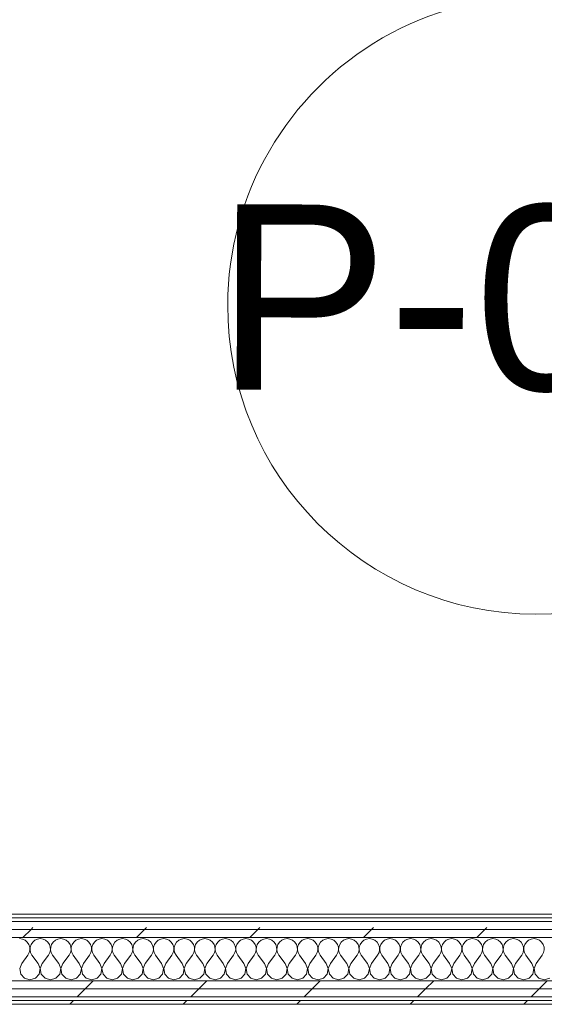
# Model space of a CAD drawing. Header units: millimetres. Extents: x -30280 to 19093, y -18706 to 4378.
# Tile 139 of 206: x -5767 to -4917, y -17084 to -15489. Entities that reach past the tile are written whole.
import ezdxf

# ---------------------------------------------------------------- set-up
doc = ezdxf.new("R2010")
doc.units = ezdxf.units.MM
doc.header["$MEASUREMENT"] = 0
doc.linetypes.add('Wipeout_Contour', pattern=[1000, 0, -1000])
doc.layers.add('02_ACAB_Anotacio Portes', color=7, linetype='Continuous')
doc.layers.add('Nuevo_08_E_Envans secs', color=7, linetype='Continuous')
doc.layers.add('02_ACAB_Anotacio Portes_Pluma_Nº__46', color=5, linetype='Continuous', lineweight=5)
doc.layers.add('Nuevo_08_E_Envans secs_Pluma_Nº__1', color=7, linetype='Continuous', lineweight=5)
for name, color, linetype, lineweight, true_color in [('Nuevo_08_E_Envans secs_Pluma_Nº__102', 7, 'Continuous', 5, 0xcccccc), ('Nuevo_08_E_Envans secs_Pluma_Nº__171', 171, 'Continuous', 13, 0xaaaaff), ('Nuevo_08_E_Envans secs_Pluma_Nº__177', 7, 'Continuous', 15, 0xf7e046)]:
    doc.layers.add(name, color=color, linetype=linetype, lineweight=lineweight, true_color=true_color)
doc.styles.add('Estilo_Generado_1', font='arial.ttf')
pattern_1 = [(45, (0, 0), (-183.8478, 183.8478), [195, -65]), (45, (7e-14, 183.85), (-183.8478, 183.8478), [195, -65])]

# ---------------------------------------------------------------- blocks, each defined once
blk = doc.blocks.new('*X130')
at = {"layer": 'Nuevo_08_E_Envans secs_Pluma_Nº__102', "color": 254, "linetype": 'Continuous', "lineweight": 5, "true_color": 0xcccccc}
for p, q in [((-5762.1, -16978.3), (-5766.7, -16977.6)), ((-5757.9, -16980.1), (-5762.1, -16978.3)), ((-5754.4, -16983.1), (-5757.9, -16980.1)), ((-5751.8, -16986.9), (-5754.4, -16983.1)), ((-5750.3, -16991.2), (-5751.8, -16986.9)), ((-5748.2, -16986.9), (-5749.7, -16991.2)), ((-5745.6, -16983.1), (-5748.2, -16986.9)), ((-5742.1, -16980.1), (-5745.6, -16983.1)), ((-5737.9, -16978.3), (-5742.1, -16980.1)), ((-5733.3, -16977.6), (-5737.9, -16978.3)), ((-5728.8, -16978.3), (-5733.3, -16977.6)), ((-5724.6, -16980.1), (-5728.8, -16978.3)), ((-5721, -16983.1), (-5724.6, -16980.1)), ((-5718.4, -16986.9), (-5721, -16983.1)), ((-5717, -16991.2), (-5718.4, -16986.9)), ((-5714.9, -16986.9), (-5716.4, -16991.2)), ((-5712.3, -16983.1), (-5714.9, -16986.9)), ((-5708.8, -16980.1), (-5712.3, -16983.1)), ((-5704.6, -16978.3), (-5708.8, -16980.1)), ((-5700, -16977.6), (-5704.6, -16978.3)), ((-5695.4, -16978.3), (-5700, -16977.6)), ((-5691.2, -16980.1), (-5695.4, -16978.3)), ((-5687.7, -16983.1), (-5691.2, -16980.1)), ((-5685.1, -16986.9), (-5687.7, -16983.1)), ((-5683.6, -16991.2), (-5685.1, -16986.9)), ((-5681.6, -16986.9), (-5683, -16991.2)), ((-5679, -16983.1), (-5681.6, -16986.9)), ((-5675.4, -16980.1), (-5679, -16983.1)), ((-5671.2, -16978.3), (-5675.4, -16980.1)), ((-5666.7, -16977.6), (-5671.2, -16978.3)), ((-5662.1, -16978.3), (-5666.7, -16977.6)), ((-5657.9, -16980.1), (-5662.1, -16978.3)), ((-5654.4, -16983.1), (-5657.9, -16980.1)), ((-5651.8, -16986.9), (-5654.4, -16983.1)), ((-5650.3, -16991.2), (-5651.8, -16986.9)), ((-5648.2, -16986.9), (-5649.7, -16991.2)), ((-5645.6, -16983.1), (-5648.2, -16986.9)), ((-5642.1, -16980.1), (-5645.6, -16983.1)), ((-5637.9, -16978.3), (-5642.1, -16980.1)), ((-5633.3, -16977.6), (-5637.9, -16978.3)), ((-5628.8, -16978.3), (-5633.3, -16977.6)), ((-5624.6, -16980.1), (-5628.8, -16978.3)), ((-5621, -16983.1), (-5624.6, -16980.1)), ((-5618.4, -16986.9), (-5621, -16983.1)), ((-5617, -16991.2), (-5618.4, -16986.9)), ((-5614.9, -16986.9), (-5616.4, -16991.2)), ((-5612.3, -16983.1), (-5614.9, -16986.9)), ((-5608.8, -16980.1), (-5612.3, -16983.1)), ((-5604.6, -16978.3), (-5608.8, -16980.1)), ((-5600, -16977.6), (-5604.6, -16978.3)), ((-5595.4, -16978.3), (-5600, -16977.6)), ((-5591.2, -16980.1), (-5595.4, -16978.3)), ((-5587.7, -16983.1), (-5591.2, -16980.1)), ((-5585.1, -16986.9), (-5587.7, -16983.1)), ((-5583.6, -16991.2), (-5585.1, -16986.9)), ((-5581.6, -16986.9), (-5583, -16991.2)), ((-5579, -16983.1), (-5581.6, -16986.9)), ((-5575.4, -16980.1), (-5579, -16983.1)), ((-5571.2, -16978.3), (-5575.4, -16980.1)), ((-5566.7, -16977.6), (-5571.2, -16978.3)), ((-5562.1, -16978.3), (-5566.7, -16977.6)), ((-5557.9, -16980.1), (-5562.1, -16978.3)), ((-5554.4, -16983.1), (-5557.9, -16980.1)), ((-5551.8, -16986.9), (-5554.4, -16983.1)), ((-5550.3, -16991.2), (-5551.8, -16986.9)), ((-5548.2, -16986.9), (-5549.7, -16991.2)), ((-5545.6, -16983.1), (-5548.2, -16986.9)), ((-5542.1, -16980.1), (-5545.6, -16983.1)), ((-5537.9, -16978.3), (-5542.1, -16980.1)), ((-5533.3, -16977.6), (-5537.9, -16978.3)), ((-5528.8, -16978.3), (-5533.3, -16977.6)), ((-5524.6, -16980.1), (-5528.8, -16978.3)), ((-5521, -16983.1), (-5524.6, -16980.1)), ((-5518.4, -16986.9), (-5521, -16983.1)), ((-5517, -16991.2), (-5518.4, -16986.9)), ((-5514.9, -16986.9), (-5516.4, -16991.2)), ((-5512.3, -16983.1), (-5514.9, -16986.9)), ((-5508.8, -16980.1), (-5512.3, -16983.1)), ((-5504.6, -16978.3), (-5508.8, -16980.1)), ((-5500, -16977.6), (-5504.6, -16978.3)), ((-5495.4, -16978.3), (-5500, -16977.6)), ((-5491.2, -16980.1), (-5495.4, -16978.3)), ((-5487.7, -16983.1), (-5491.2, -16980.1)), ((-5485.1, -16986.9), (-5487.7, -16983.1)), ((-5483.6, -16991.2), (-5485.1, -16986.9)), ((-5481.6, -16986.9), (-5483, -16991.2)), ((-5479, -16983.1), (-5481.6, -16986.9)), ((-5475.4, -16980.1), (-5479, -16983.1)), ((-5471.2, -16978.3), (-5475.4, -16980.1)), ((-5466.7, -16977.6), (-5471.2, -16978.3)), ((-5462.1, -16978.3), (-5466.7, -16977.6)), ((-5457.9, -16980.1), (-5462.1, -16978.3)), ((-5454.4, -16983.1), (-5457.9, -16980.1)), ((-5451.8, -16986.9), (-5454.4, -16983.1)), ((-5450.3, -16991.2), (-5451.8, -16986.9)), ((-5448.2, -16986.9), (-5449.7, -16991.2)), ((-5445.6, -16983.1), (-5448.2, -16986.9)), ((-5442.1, -16980.1), (-5445.6, -16983.1)), ((-5437.9, -16978.3), (-5442.1, -16980.1)), ((-5433.3, -16977.6), (-5437.9, -16978.3)), ((-5428.8, -16978.3), (-5433.3, -16977.6)), ((-5424.6, -16980.1), (-5428.8, -16978.3)), ((-5421, -16983.1), (-5424.6, -16980.1)), ((-5418.4, -16986.9), (-5421, -16983.1)), ((-5417, -16991.2), (-5418.4, -16986.9)), ((-5414.9, -16986.9), (-5416.4, -16991.2)), ((-5412.3, -16983.1), (-5414.9, -16986.9)), ((-5408.8, -16980.1), (-5412.3, -16983.1)), ((-5404.6, -16978.3), (-5408.8, -16980.1)), ((-5400, -16977.6), (-5404.6, -16978.3)), ((-5395.4, -16978.3), (-5400, -16977.6)), ((-5391.2, -16980.1), (-5395.4, -16978.3)), ((-5387.7, -16983.1), (-5391.2, -16980.1)), ((-5385.1, -16986.9), (-5387.7, -16983.1)), ((-5383.6, -16991.2), (-5385.1, -16986.9)), ((-5381.6, -16986.9), (-5383, -16991.2)), ((-5379, -16983.1), (-5381.6, -16986.9)), ((-5375.4, -16980.1), (-5379, -16983.1)), ((-5371.2, -16978.3), (-5375.4, -16980.1)), ((-5366.7, -16977.6), (-5371.2, -16978.3)), ((-5362.1, -16978.3), (-5366.7, -16977.6)), ((-5357.9, -16980.1), (-5362.1, -16978.3)), ((-5354.4, -16983.1), (-5357.9, -16980.1)), ((-5351.8, -16986.9), (-5354.4, -16983.1)), ((-5350.3, -16991.2), (-5351.8, -16986.9)), ((-5348.2, -16986.9), (-5349.7, -16991.2)), ((-5345.6, -16983.1), (-5348.2, -16986.9)), ((-5342.1, -16980.1), (-5345.6, -16983.1)), ((-5337.9, -16978.3), (-5342.1, -16980.1)), ((-5333.3, -16977.6), (-5337.9, -16978.3)), ((-5328.8, -16978.3), (-5333.3, -16977.6)), ((-5324.6, -16980.1), (-5328.8, -16978.3)), ((-5321, -16983.1), (-5324.6, -16980.1)), ((-5318.4, -16986.9), (-5321, -16983.1)), ((-5317, -16991.2), (-5318.4, -16986.9)), ((-5314.9, -16986.9), (-5316.4, -16991.2)), ((-5312.3, -16983.1), (-5314.9, -16986.9)), ((-5308.8, -16980.1), (-5312.3, -16983.1)), ((-5304.6, -16978.3), (-5308.8, -16980.1)), ((-5300, -16977.6), (-5304.6, -16978.3)), ((-5295.4, -16978.3), (-5300, -16977.6)), ((-5291.2, -16980.1), (-5295.4, -16978.3)), ((-5287.7, -16983.1), (-5291.2, -16980.1)), ((-5285.1, -16986.9), (-5287.7, -16983.1)), ((-5283.6, -16991.2), (-5285.1, -16986.9)), ((-5281.6, -16986.9), (-5283, -16991.2)), ((-5279, -16983.1), (-5281.6, -16986.9)), ((-5275.4, -16980.1), (-5279, -16983.1)), ((-5271.2, -16978.3), (-5275.4, -16980.1)), ((-5266.7, -16977.6), (-5271.2, -16978.3)), ((-5262.1, -16978.3), (-5266.7, -16977.6)), ((-5257.9, -16980.1), (-5262.1, -16978.3)), ((-5254.4, -16983.1), (-5257.9, -16980.1)), ((-5251.8, -16986.9), (-5254.4, -16983.1)), ((-5250.3, -16991.2), (-5251.8, -16986.9)), ((-5248.2, -16986.9), (-5249.7, -16991.2)), ((-5245.6, -16983.1), (-5248.2, -16986.9)), ((-5242.1, -16980.1), (-5245.6, -16983.1)), ((-5237.9, -16978.3), (-5242.1, -16980.1)), ((-5233.3, -16977.6), (-5237.9, -16978.3)), ((-5228.8, -16978.3), (-5233.3, -16977.6)), ((-5224.6, -16980.1), (-5228.8, -16978.3)), ((-5221, -16983.1), (-5224.6, -16980.1)), ((-5218.4, -16986.9), (-5221, -16983.1)), ((-5217, -16991.2), (-5218.4, -16986.9)), ((-5214.9, -16986.9), (-5216.4, -16991.2)), ((-5212.3, -16983.1), (-5214.9, -16986.9)), ((-5208.8, -16980.1), (-5212.3, -16983.1)), ((-5204.6, -16978.3), (-5208.8, -16980.1)), ((-5200, -16977.6), (-5204.6, -16978.3)), ((-5195.4, -16978.3), (-5200, -16977.6)), ((-5191.2, -16980.1), (-5195.4, -16978.3)), ((-5187.7, -16983.1), (-5191.2, -16980.1)), ((-5185.1, -16986.9), (-5187.7, -16983.1)), ((-5183.6, -16991.2), (-5185.1, -16986.9)), ((-5181.6, -16986.9), (-5183, -16991.2)), ((-5179, -16983.1), (-5181.6, -16986.9)), ((-5175.4, -16980.1), (-5179, -16983.1)), ((-5171.2, -16978.3), (-5175.4, -16980.1)), ((-5166.7, -16977.6), (-5171.2, -16978.3)), ((-5162.1, -16978.3), (-5166.7, -16977.6)), ((-5157.9, -16980.1), (-5162.1, -16978.3)), ((-5154.4, -16983.1), (-5157.9, -16980.1)), ((-5151.8, -16986.9), (-5154.4, -16983.1)), ((-5150.3, -16991.2), (-5151.8, -16986.9)), ((-5148.2, -16986.9), (-5149.7, -16991.2)), ((-5145.6, -16983.1), (-5148.2, -16986.9)), ((-5142.1, -16980.1), (-5145.6, -16983.1)), ((-5137.9, -16978.3), (-5142.1, -16980.1)), ((-5133.3, -16977.6), (-5137.9, -16978.3)), ((-5128.8, -16978.3), (-5133.3, -16977.6)), ((-5124.6, -16980.1), (-5128.8, -16978.3)), ((-5121, -16983.1), (-5124.6, -16980.1)), ((-5118.4, -16986.9), (-5121, -16983.1)), ((-5117, -16991.2), (-5118.4, -16986.9)), ((-5114.9, -16986.9), (-5116.4, -16991.2)), ((-5112.3, -16983.1), (-5114.9, -16986.9)), ((-5108.8, -16980.1), (-5112.3, -16983.1)), ((-5104.6, -16978.3), (-5108.8, -16980.1)), ((-5100, -16977.6), (-5104.6, -16978.3)), ((-5095.4, -16978.3), (-5100, -16977.6)), ((-5091.2, -16980.1), (-5095.4, -16978.3)), ((-5087.7, -16983.1), (-5091.2, -16980.1)), ((-5085.1, -16986.9), (-5087.7, -16983.1)), ((-5083.6, -16991.2), (-5085.1, -16986.9)), ((-5081.6, -16986.9), (-5083, -16991.2)), ((-5079, -16983.1), (-5081.6, -16986.9)), ((-5075.4, -16980.1), (-5079, -16983.1)), ((-5071.2, -16978.3), (-5075.4, -16980.1)), ((-5066.7, -16977.6), (-5071.2, -16978.3)), ((-5062.1, -16978.3), (-5066.7, -16977.6)), ((-5057.9, -16980.1), (-5062.1, -16978.3)), ((-5054.4, -16983.1), (-5057.9, -16980.1)), ((-5051.8, -16986.9), (-5054.4, -16983.1)), ((-5050.3, -16991.2), (-5051.8, -16986.9)), ((-5048.2, -16986.9), (-5049.7, -16991.2)), ((-5045.6, -16983.1), (-5048.2, -16986.9)), ((-5042.1, -16980.1), (-5045.6, -16983.1)), ((-5037.9, -16978.3), (-5042.1, -16980.1)), ((-5033.3, -16977.6), (-5037.9, -16978.3)), ((-5028.8, -16978.3), (-5033.3, -16977.6)), ((-5024.6, -16980.1), (-5028.8, -16978.3)), ((-5021, -16983.1), (-5024.6, -16980.1)), ((-5018.4, -16986.9), (-5021, -16983.1)), ((-5017, -16991.2), (-5018.4, -16986.9)), ((-5014.9, -16986.9), (-5016.4, -16991.2)), ((-5012.3, -16983.1), (-5014.9, -16986.9)), ((-5008.8, -16980.1), (-5012.3, -16983.1)), ((-5004.6, -16978.3), (-5008.8, -16980.1)), ((-5000, -16977.6), (-5004.6, -16978.3)), ((-4995.4, -16978.3), (-5000, -16977.6)), ((-4991.2, -16980.1), (-4995.4, -16978.3)), ((-4987.7, -16983.1), (-4991.2, -16980.1)), ((-4985.1, -16986.9), (-4987.7, -16983.1)), ((-4983.6, -16991.2), (-4985.1, -16986.9)), ((-4981.6, -16986.9), (-4983, -16991.2)), ((-4979, -16983.1), (-4981.6, -16986.9)), ((-4975.4, -16980.1), (-4979, -16983.1)), ((-4971.2, -16978.3), (-4975.4, -16980.1)), ((-4966.7, -16977.6), (-4971.2, -16978.3)), ((-4962.1, -16978.3), (-4966.7, -16977.6)), ((-4957.9, -16980.1), (-4962.1, -16978.3)), ((-4954.4, -16983.1), (-4957.9, -16980.1)), ((-4951.8, -16986.9), (-4954.4, -16983.1)), ((-4950.3, -16991.2), (-4951.8, -16986.9)), ((-4948.2, -16986.9), (-4949.7, -16991.2)), ((-4945.6, -16983.1), (-4948.2, -16986.9)), ((-4942.1, -16980.1), (-4945.6, -16983.1)), ((-4937.9, -16978.3), (-4942.1, -16980.1)), ((-4933.3, -16977.6), (-4937.9, -16978.3)), ((-4928.8, -16978.3), (-4933.3, -16977.6)), ((-4924.6, -16980.1), (-4928.8, -16978.3)), ((-4921, -16983.1), (-4924.6, -16980.1)), ((-4918.4, -16986.9), (-4921, -16983.1)), ((-4917, -16991.2), (-4918.4, -16986.9)), ((-5753.3, -17004.3), (-5751.1, -17000.3)), ((-5751.1, -17000.3), (-5750.1, -16995.8)), ((-5750.1, -16995.8), (-5750.3, -16991.2)), ((-5749.7, -16991.2), (-5749.9, -16995.8)), ((-5749.9, -16995.8), (-5748.9, -17000.3)), ((-5748.9, -17000.3), (-5746.7, -17004.3)), ((-5720, -17004.3), (-5717.8, -17000.3)), ((-5717.8, -17000.3), (-5716.7, -16995.8)), ((-5716.7, -16995.8), (-5717, -16991.2)), ((-5716.4, -16991.2), (-5716.6, -16995.8)), ((-5716.6, -16995.8), (-5715.6, -17000.3)), ((-5715.6, -17000.3), (-5713.3, -17004.3)), ((-5686.7, -17004.3), (-5684.4, -17000.3)), ((-5684.4, -17000.3), (-5683.4, -16995.8)), ((-5683.4, -16995.8), (-5683.6, -16991.2)), ((-5683, -16991.2), (-5683.3, -16995.8)), ((-5683.3, -16995.8), (-5682.2, -17000.3)), ((-5682.2, -17000.3), (-5680, -17004.3)), ((-5653.3, -17004.3), (-5651.1, -17000.3)), ((-5651.1, -17000.3), (-5650.1, -16995.8)), ((-5650.1, -16995.8), (-5650.3, -16991.2)), ((-5649.7, -16991.2), (-5649.9, -16995.8)), ((-5649.9, -16995.8), (-5648.9, -17000.3)), ((-5648.9, -17000.3), (-5646.7, -17004.3)), ((-5620, -17004.3), (-5617.8, -17000.3)), ((-5617.8, -17000.3), (-5616.7, -16995.8)), ((-5616.7, -16995.8), (-5617, -16991.2)), ((-5616.4, -16991.2), (-5616.6, -16995.8)), ((-5616.6, -16995.8), (-5615.6, -17000.3)), ((-5615.6, -17000.3), (-5613.3, -17004.3)), ((-5586.7, -17004.3), (-5584.4, -17000.3)), ((-5584.4, -17000.3), (-5583.4, -16995.8)), ((-5583.4, -16995.8), (-5583.6, -16991.2)), ((-5583, -16991.2), (-5583.3, -16995.8)), ((-5583.3, -16995.8), (-5582.2, -17000.3)), ((-5582.2, -17000.3), (-5580, -17004.3)), ((-5553.3, -17004.3), (-5551.1, -17000.3)), ((-5551.1, -17000.3), (-5550.1, -16995.8)), ((-5550.1, -16995.8), (-5550.3, -16991.2)), ((-5549.7, -16991.2), (-5549.9, -16995.8)), ((-5549.9, -16995.8), (-5548.9, -17000.3)), ((-5548.9, -17000.3), (-5546.7, -17004.3)), ((-5520, -17004.3), (-5517.8, -17000.3)), ((-5517.8, -17000.3), (-5516.7, -16995.8)), ((-5516.7, -16995.8), (-5517, -16991.2)), ((-5516.4, -16991.2), (-5516.6, -16995.8)), ((-5516.6, -16995.8), (-5515.6, -17000.3)), ((-5515.6, -17000.3), (-5513.3, -17004.3)), ((-5486.7, -17004.3), (-5484.4, -17000.3)), ((-5484.4, -17000.3), (-5483.4, -16995.8)), ((-5483.4, -16995.8), (-5483.6, -16991.2)), ((-5483, -16991.2), (-5483.3, -16995.8)), ((-5483.3, -16995.8), (-5482.2, -17000.3)), ((-5482.2, -17000.3), (-5480, -17004.3)), ((-5453.3, -17004.3), (-5451.1, -17000.3)), ((-5451.1, -17000.3), (-5450.1, -16995.8)), ((-5450.1, -16995.8), (-5450.3, -16991.2)), ((-5449.7, -16991.2), (-5449.9, -16995.8)), ((-5449.9, -16995.8), (-5448.9, -17000.3)), ((-5448.9, -17000.3), (-5446.7, -17004.3)), ((-5420, -17004.3), (-5417.8, -17000.3)), ((-5417.8, -17000.3), (-5416.7, -16995.8)), ((-5416.7, -16995.8), (-5417, -16991.2)), ((-5416.4, -16991.2), (-5416.6, -16995.8)), ((-5416.6, -16995.8), (-5415.6, -17000.3)), ((-5415.6, -17000.3), (-5413.3, -17004.3)), ((-5386.7, -17004.3), (-5384.4, -17000.3)), ((-5384.4, -17000.3), (-5383.4, -16995.8)), ((-5383.4, -16995.8), (-5383.6, -16991.2)), ((-5383, -16991.2), (-5383.3, -16995.8)), ((-5383.3, -16995.8), (-5382.2, -17000.3)), ((-5382.2, -17000.3), (-5380, -17004.3)), ((-5353.3, -17004.3), (-5351.1, -17000.3)), ((-5351.1, -17000.3), (-5350.1, -16995.8)), ((-5350.1, -16995.8), (-5350.3, -16991.2)), ((-5349.7, -16991.2), (-5349.9, -16995.8)), ((-5349.9, -16995.8), (-5348.9, -17000.3)), ((-5348.9, -17000.3), (-5346.7, -17004.3)), ((-5320, -17004.3), (-5317.8, -17000.3)), ((-5317.8, -17000.3), (-5316.7, -16995.8)), ((-5316.7, -16995.8), (-5317, -16991.2)), ((-5316.4, -16991.2), (-5316.6, -16995.8)), ((-5316.6, -16995.8), (-5315.6, -17000.3)), ((-5315.6, -17000.3), (-5313.3, -17004.3)), ((-5286.7, -17004.3), (-5284.4, -17000.3)), ((-5284.4, -17000.3), (-5283.4, -16995.8)), ((-5283.4, -16995.8), (-5283.6, -16991.2)), ((-5283, -16991.2), (-5283.3, -16995.8)), ((-5283.3, -16995.8), (-5282.2, -17000.3)), ((-5282.2, -17000.3), (-5280, -17004.3)), ((-5253.3, -17004.3), (-5251.1, -17000.3)), ((-5251.1, -17000.3), (-5250.1, -16995.8)), ((-5250.1, -16995.8), (-5250.3, -16991.2)), ((-5249.7, -16991.2), (-5249.9, -16995.8)), ((-5249.9, -16995.8), (-5248.9, -17000.3)), ((-5248.9, -17000.3), (-5246.7, -17004.3)), ((-5220, -17004.3), (-5217.8, -17000.3)), ((-5217.8, -17000.3), (-5216.7, -16995.8)), ((-5216.7, -16995.8), (-5217, -16991.2)), ((-5216.4, -16991.2), (-5216.6, -16995.8)), ((-5216.6, -16995.8), (-5215.6, -17000.3)), ((-5215.6, -17000.3), (-5213.3, -17004.3)), ((-5186.7, -17004.3), (-5184.4, -17000.3)), ((-5184.4, -17000.3), (-5183.4, -16995.8)), ((-5183.4, -16995.8), (-5183.6, -16991.2)), ((-5183, -16991.2), (-5183.3, -16995.8)), ((-5183.3, -16995.8), (-5182.2, -17000.3)), ((-5182.2, -17000.3), (-5180, -17004.3)), ((-5153.3, -17004.3), (-5151.1, -17000.3)), ((-5151.1, -17000.3), (-5150.1, -16995.8)), ((-5150.1, -16995.8), (-5150.3, -16991.2)), ((-5149.7, -16991.2), (-5149.9, -16995.8)), ((-5149.9, -16995.8), (-5148.9, -17000.3)), ((-5148.9, -17000.3), (-5146.7, -17004.3)), ((-5120, -17004.3), (-5117.8, -17000.3)), ((-5117.8, -17000.3), (-5116.7, -16995.8)), ((-5116.7, -16995.8), (-5117, -16991.2)), ((-5116.4, -16991.2), (-5116.6, -16995.8)), ((-5116.6, -16995.8), (-5115.6, -17000.3)), ((-5115.6, -17000.3), (-5113.3, -17004.3)), ((-5086.7, -17004.3), (-5084.4, -17000.3)), ((-5084.4, -17000.3), (-5083.4, -16995.8)), ((-5083.4, -16995.8), (-5083.6, -16991.2)), ((-5083, -16991.2), (-5083.3, -16995.8)), ((-5083.3, -16995.8), (-5082.2, -17000.3)), ((-5082.2, -17000.3), (-5080, -17004.3)), ((-5053.3, -17004.3), (-5051.1, -17000.3)), ((-5051.1, -17000.3), (-5050.1, -16995.8)), ((-5050.1, -16995.8), (-5050.3, -16991.2)), ((-5049.7, -16991.2), (-5049.9, -16995.8)), ((-5049.9, -16995.8), (-5048.9, -17000.3)), ((-5048.9, -17000.3), (-5046.7, -17004.3)), ((-5020, -17004.3), (-5017.8, -17000.3)), ((-5017.8, -17000.3), (-5016.7, -16995.8)), ((-5016.7, -16995.8), (-5017, -16991.2)), ((-5016.4, -16991.2), (-5016.6, -16995.8)), ((-5016.6, -16995.8), (-5015.6, -17000.3)), ((-5015.6, -17000.3), (-5013.3, -17004.3)), ((-4986.7, -17004.3), (-4984.4, -17000.3)), ((-4984.4, -17000.3), (-4983.4, -16995.8)), ((-4983.4, -16995.8), (-4983.6, -16991.2)), ((-4983, -16991.2), (-4983.3, -16995.8)), ((-4983.3, -16995.8), (-4982.2, -17000.3)), ((-4982.2, -17000.3), (-4980, -17004.3)), ((-4953.3, -17004.3), (-4951.1, -17000.3)), ((-4951.1, -17000.3), (-4950.1, -16995.8)), ((-4950.1, -16995.8), (-4950.3, -16991.2)), ((-4949.7, -16991.2), (-4949.9, -16995.8)), ((-4949.9, -16995.8), (-4948.9, -17000.3)), ((-4948.9, -17000.3), (-4946.7, -17004.3)), ((-4920, -17004.3), (-4917.8, -17000.3)), ((-4917.8, -17000.3), (-4916.7, -16995.8)), ((-4916.7, -16995.8), (-4917, -16991.2)), ((-5763.3, -17017.6), (-5766.6, -17026.1)), ((-5763.3, -17017.6), (-5753.3, -17004.3)), ((-5736.7, -17017.6), (-5746.7, -17004.3)), ((-5733.4, -17026.1), (-5736.7, -17017.6)), ((-5730, -17017.6), (-5733.3, -17026.1)), ((-5730, -17017.6), (-5720, -17004.3)), ((-5703.3, -17017.6), (-5713.3, -17004.3)), ((-5700.1, -17026.1), (-5703.3, -17017.6)), ((-5696.7, -17017.6), (-5699.9, -17026.1)), ((-5696.7, -17017.6), (-5686.7, -17004.3)), ((-5670, -17017.6), (-5680, -17004.3)), ((-5666.7, -17026.1), (-5670, -17017.6)), ((-5663.3, -17017.6), (-5666.6, -17026.1)), ((-5663.3, -17017.6), (-5653.3, -17004.3)), ((-5636.7, -17017.6), (-5646.7, -17004.3)), ((-5633.4, -17026.1), (-5636.7, -17017.6)), ((-5630, -17017.6), (-5633.3, -17026.1)), ((-5630, -17017.6), (-5620, -17004.3)), ((-5603.3, -17017.6), (-5613.3, -17004.3)), ((-5600.1, -17026.1), (-5603.3, -17017.6)), ((-5596.7, -17017.6), (-5599.9, -17026.1)), ((-5596.7, -17017.6), (-5586.7, -17004.3)), ((-5570, -17017.6), (-5580, -17004.3)), ((-5566.7, -17026.1), (-5570, -17017.6)), ((-5563.3, -17017.6), (-5566.6, -17026.1)), ((-5563.3, -17017.6), (-5553.3, -17004.3)), ((-5536.7, -17017.6), (-5546.7, -17004.3)), ((-5533.4, -17026.1), (-5536.7, -17017.6)), ((-5530, -17017.6), (-5533.3, -17026.1)), ((-5530, -17017.6), (-5520, -17004.3)), ((-5503.3, -17017.6), (-5513.3, -17004.3)), ((-5500.1, -17026.1), (-5503.3, -17017.6)), ((-5496.7, -17017.6), (-5499.9, -17026.1)), ((-5496.7, -17017.6), (-5486.7, -17004.3)), ((-5470, -17017.6), (-5480, -17004.3)), ((-5466.7, -17026.1), (-5470, -17017.6)), ((-5463.3, -17017.6), (-5466.6, -17026.1)), ((-5463.3, -17017.6), (-5453.3, -17004.3)), ((-5436.7, -17017.6), (-5446.7, -17004.3)), ((-5433.4, -17026.1), (-5436.7, -17017.6)), ((-5430, -17017.6), (-5433.3, -17026.1)), ((-5430, -17017.6), (-5420, -17004.3)), ((-5403.3, -17017.6), (-5413.3, -17004.3)), ((-5400.1, -17026.1), (-5403.3, -17017.6)), ((-5396.7, -17017.6), (-5399.9, -17026.1)), ((-5396.7, -17017.6), (-5386.7, -17004.3)), ((-5370, -17017.6), (-5380, -17004.3)), ((-5366.7, -17026.1), (-5370, -17017.6)), ((-5363.3, -17017.6), (-5366.6, -17026.1)), ((-5363.3, -17017.6), (-5353.3, -17004.3)), ((-5336.7, -17017.6), (-5346.7, -17004.3)), ((-5333.4, -17026.1), (-5336.7, -17017.6)), ((-5330, -17017.6), (-5333.3, -17026.1)), ((-5330, -17017.6), (-5320, -17004.3)), ((-5303.3, -17017.6), (-5313.3, -17004.3)), ((-5300.1, -17026.1), (-5303.3, -17017.6)), ((-5296.7, -17017.6), (-5299.9, -17026.1)), ((-5296.7, -17017.6), (-5286.7, -17004.3)), ((-5270, -17017.6), (-5280, -17004.3)), ((-5266.7, -17026.1), (-5270, -17017.6)), ((-5263.3, -17017.6), (-5266.6, -17026.1)), ((-5263.3, -17017.6), (-5253.3, -17004.3)), ((-5236.7, -17017.6), (-5246.7, -17004.3)), ((-5233.4, -17026.1), (-5236.7, -17017.6)), ((-5230, -17017.6), (-5233.3, -17026.1)), ((-5230, -17017.6), (-5220, -17004.3)), ((-5203.3, -17017.6), (-5213.3, -17004.3)), ((-5200.1, -17026.1), (-5203.3, -17017.6)), ((-5196.7, -17017.6), (-5199.9, -17026.1)), ((-5196.7, -17017.6), (-5186.7, -17004.3)), ((-5170, -17017.6), (-5180, -17004.3)), ((-5166.7, -17026.1), (-5170, -17017.6)), ((-5163.3, -17017.6), (-5166.6, -17026.1)), ((-5163.3, -17017.6), (-5153.3, -17004.3)), ((-5136.7, -17017.6), (-5146.7, -17004.3)), ((-5133.4, -17026.1), (-5136.7, -17017.6)), ((-5130, -17017.6), (-5133.3, -17026.1)), ((-5130, -17017.6), (-5120, -17004.3)), ((-5103.3, -17017.6), (-5113.3, -17004.3)), ((-5100.1, -17026.1), (-5103.3, -17017.6)), ((-5096.7, -17017.6), (-5099.9, -17026.1)), ((-5096.7, -17017.6), (-5086.7, -17004.3)), ((-5070, -17017.6), (-5080, -17004.3)), ((-5066.7, -17026.1), (-5070, -17017.6)), ((-5063.3, -17017.6), (-5066.6, -17026.1)), ((-5063.3, -17017.6), (-5053.3, -17004.3)), ((-5036.7, -17017.6), (-5046.7, -17004.3)), ((-5033.4, -17026.1), (-5036.7, -17017.6)), ((-5030, -17017.6), (-5033.3, -17026.1)), ((-5030, -17017.6), (-5020, -17004.3)), ((-5003.3, -17017.6), (-5013.3, -17004.3)), ((-5000.1, -17026.1), (-5003.3, -17017.6)), ((-4996.7, -17017.6), (-4999.9, -17026.1)), ((-4996.7, -17017.6), (-4986.7, -17004.3)), ((-4970, -17017.6), (-4980, -17004.3)), ((-4966.7, -17026.1), (-4970, -17017.6)), ((-4963.3, -17017.6), (-4966.6, -17026.1)), ((-4963.3, -17017.6), (-4953.3, -17004.3)), ((-4936.7, -17017.6), (-4946.7, -17004.3)), ((-4933.4, -17026.1), (-4936.7, -17017.6)), ((-4930, -17017.6), (-4933.3, -17026.1)), ((-4930, -17017.6), (-4920, -17004.3)), ((-5766.6, -17026.1), (-5764.9, -17035.1)), ((-5764.9, -17035.1), (-5758.8, -17041.8)), ((-5741.2, -17041.8), (-5735.1, -17035.1)), ((-5735.1, -17035.1), (-5733.4, -17026.1)), ((-5733.3, -17026.1), (-5731.6, -17035.1)), ((-5731.6, -17035.1), (-5725.4, -17041.8)), ((-5707.9, -17041.8), (-5701.8, -17035.1)), ((-5701.8, -17035.1), (-5700.1, -17026.1)), ((-5699.9, -17026.1), (-5698.2, -17035.1)), ((-5698.2, -17035.1), (-5692.1, -17041.8)), ((-5674.6, -17041.8), (-5668.4, -17035.1)), ((-5668.4, -17035.1), (-5666.7, -17026.1)), ((-5666.6, -17026.1), (-5664.9, -17035.1)), ((-5664.9, -17035.1), (-5658.8, -17041.8)), ((-5641.2, -17041.8), (-5635.1, -17035.1)), ((-5635.1, -17035.1), (-5633.4, -17026.1)), ((-5633.3, -17026.1), (-5631.6, -17035.1)), ((-5631.6, -17035.1), (-5625.4, -17041.8)), ((-5607.9, -17041.8), (-5601.8, -17035.1)), ((-5601.8, -17035.1), (-5600.1, -17026.1)), ((-5599.9, -17026.1), (-5598.2, -17035.1)), ((-5598.2, -17035.1), (-5592.1, -17041.8)), ((-5574.6, -17041.8), (-5568.4, -17035.1)), ((-5568.4, -17035.1), (-5566.7, -17026.1)), ((-5566.6, -17026.1), (-5564.9, -17035.1)), ((-5564.9, -17035.1), (-5558.8, -17041.8)), ((-5541.2, -17041.8), (-5535.1, -17035.1)), ((-5535.1, -17035.1), (-5533.4, -17026.1)), ((-5533.3, -17026.1), (-5531.6, -17035.1)), ((-5531.6, -17035.1), (-5525.4, -17041.8)), ((-5507.9, -17041.8), (-5501.8, -17035.1)), ((-5501.8, -17035.1), (-5500.1, -17026.1)), ((-5499.9, -17026.1), (-5498.2, -17035.1)), ((-5498.2, -17035.1), (-5492.1, -17041.8)), ((-5474.6, -17041.8), (-5468.4, -17035.1)), ((-5468.4, -17035.1), (-5466.7, -17026.1)), ((-5466.6, -17026.1), (-5464.9, -17035.1)), ((-5464.9, -17035.1), (-5458.8, -17041.8)), ((-5441.2, -17041.8), (-5435.1, -17035.1)), ((-5435.1, -17035.1), (-5433.4, -17026.1)), ((-5433.3, -17026.1), (-5431.6, -17035.1)), ((-5431.6, -17035.1), (-5425.4, -17041.8)), ((-5407.9, -17041.8), (-5401.8, -17035.1)), ((-5401.8, -17035.1), (-5400.1, -17026.1)), ((-5399.9, -17026.1), (-5398.2, -17035.1)), ((-5398.2, -17035.1), (-5392.1, -17041.8)), ((-5374.6, -17041.8), (-5368.4, -17035.1)), ((-5368.4, -17035.1), (-5366.7, -17026.1)), ((-5366.6, -17026.1), (-5364.9, -17035.1)), ((-5364.9, -17035.1), (-5358.8, -17041.8)), ((-5341.2, -17041.8), (-5335.1, -17035.1)), ((-5335.1, -17035.1), (-5333.4, -17026.1)), ((-5333.3, -17026.1), (-5331.6, -17035.1)), ((-5331.6, -17035.1), (-5325.4, -17041.8)), ((-5307.9, -17041.8), (-5301.8, -17035.1)), ((-5301.8, -17035.1), (-5300.1, -17026.1)), ((-5299.9, -17026.1), (-5298.2, -17035.1)), ((-5298.2, -17035.1), (-5292.1, -17041.8)), ((-5274.6, -17041.8), (-5268.4, -17035.1)), ((-5268.4, -17035.1), (-5266.7, -17026.1)), ((-5266.6, -17026.1), (-5264.9, -17035.1)), ((-5264.9, -17035.1), (-5258.8, -17041.8)), ((-5241.2, -17041.8), (-5235.1, -17035.1)), ((-5235.1, -17035.1), (-5233.4, -17026.1)), ((-5233.3, -17026.1), (-5231.6, -17035.1)), ((-5231.6, -17035.1), (-5225.4, -17041.8)), ((-5207.9, -17041.8), (-5201.8, -17035.1)), ((-5201.8, -17035.1), (-5200.1, -17026.1)), ((-5199.9, -17026.1), (-5198.2, -17035.1)), ((-5198.2, -17035.1), (-5192.1, -17041.8)), ((-5174.6, -17041.8), (-5168.4, -17035.1)), ((-5168.4, -17035.1), (-5166.7, -17026.1)), ((-5166.6, -17026.1), (-5164.9, -17035.1)), ((-5164.9, -17035.1), (-5158.8, -17041.8)), ((-5141.2, -17041.8), (-5135.1, -17035.1)), ((-5135.1, -17035.1), (-5133.4, -17026.1)), ((-5133.3, -17026.1), (-5131.6, -17035.1)), ((-5131.6, -17035.1), (-5125.4, -17041.8)), ((-5107.9, -17041.8), (-5101.8, -17035.1)), ((-5101.8, -17035.1), (-5100.1, -17026.1)), ((-5099.9, -17026.1), (-5098.2, -17035.1)), ((-5098.2, -17035.1), (-5092.1, -17041.8)), ((-5074.6, -17041.8), (-5068.4, -17035.1)), ((-5068.4, -17035.1), (-5066.7, -17026.1)), ((-5066.6, -17026.1), (-5064.9, -17035.1)), ((-5064.9, -17035.1), (-5058.8, -17041.8)), ((-5041.2, -17041.8), (-5035.1, -17035.1)), ((-5035.1, -17035.1), (-5033.4, -17026.1)), ((-5033.3, -17026.1), (-5031.6, -17035.1)), ((-5031.6, -17035.1), (-5025.4, -17041.8)), ((-5007.9, -17041.8), (-5001.8, -17035.1)), ((-5001.8, -17035.1), (-5000.1, -17026.1)), ((-4999.9, -17026.1), (-4998.2, -17035.1)), ((-4998.2, -17035.1), (-4992.1, -17041.8)), ((-4974.6, -17041.8), (-4968.4, -17035.1)), ((-4968.4, -17035.1), (-4966.7, -17026.1)), ((-4966.6, -17026.1), (-4964.9, -17035.1)), ((-4964.9, -17035.1), (-4958.8, -17041.8)), ((-4941.2, -17041.8), (-4935.1, -17035.1)), ((-4935.1, -17035.1), (-4933.4, -17026.1)), ((-4933.3, -17026.1), (-4931.6, -17035.1)), ((-4931.6, -17035.1), (-4925.4, -17041.8)), ((-5758.8, -17041.8), (-5750, -17044.3)), ((-5750, -17044.3), (-5741.2, -17041.8)), ((-5725.4, -17041.8), (-5716.7, -17044.3)), ((-5716.7, -17044.3), (-5707.9, -17041.8)), ((-5692.1, -17041.8), (-5683.3, -17044.3)), ((-5683.3, -17044.3), (-5674.6, -17041.8)), ((-5658.8, -17041.8), (-5650, -17044.3)), ((-5650, -17044.3), (-5641.2, -17041.8)), ((-5625.4, -17041.8), (-5616.7, -17044.3)), ((-5616.7, -17044.3), (-5607.9, -17041.8)), ((-5592.1, -17041.8), (-5583.3, -17044.3)), ((-5583.3, -17044.3), (-5574.6, -17041.8)), ((-5558.8, -17041.8), (-5550, -17044.3)), ((-5550, -17044.3), (-5541.2, -17041.8)), ((-5525.4, -17041.8), (-5516.7, -17044.3)), ((-5516.7, -17044.3), (-5507.9, -17041.8)), ((-5492.1, -17041.8), (-5483.3, -17044.3)), ((-5483.3, -17044.3), (-5474.6, -17041.8)), ((-5458.8, -17041.8), (-5450, -17044.3)), ((-5450, -17044.3), (-5441.2, -17041.8)), ((-5425.4, -17041.8), (-5416.7, -17044.3)), ((-5416.7, -17044.3), (-5407.9, -17041.8)), ((-5392.1, -17041.8), (-5383.3, -17044.3)), ((-5383.3, -17044.3), (-5374.6, -17041.8)), ((-5358.8, -17041.8), (-5350, -17044.3)), ((-5350, -17044.3), (-5341.2, -17041.8)), ((-5325.4, -17041.8), (-5316.7, -17044.3)), ((-5316.7, -17044.3), (-5307.9, -17041.8)), ((-5292.1, -17041.8), (-5283.3, -17044.3)), ((-5283.3, -17044.3), (-5274.6, -17041.8)), ((-5258.8, -17041.8), (-5250, -17044.3)), ((-5250, -17044.3), (-5241.2, -17041.8)), ((-5225.4, -17041.8), (-5216.7, -17044.3)), ((-5216.7, -17044.3), (-5207.9, -17041.8)), ((-5192.1, -17041.8), (-5183.3, -17044.3)), ((-5183.3, -17044.3), (-5174.6, -17041.8)), ((-5158.8, -17041.8), (-5150, -17044.3)), ((-5150, -17044.3), (-5141.2, -17041.8)), ((-5125.4, -17041.8), (-5116.7, -17044.3)), ((-5116.7, -17044.3), (-5107.9, -17041.8)), ((-5092.1, -17041.8), (-5083.3, -17044.3)), ((-5083.3, -17044.3), (-5074.6, -17041.8)), ((-5058.8, -17041.8), (-5050, -17044.3)), ((-5050, -17044.3), (-5041.2, -17041.8)), ((-5025.4, -17041.8), (-5016.7, -17044.3)), ((-5016.7, -17044.3), (-5007.9, -17041.8)), ((-4992.1, -17041.8), (-4983.3, -17044.3)), ((-4983.3, -17044.3), (-4974.6, -17041.8)), ((-4958.8, -17041.8), (-4950, -17044.3)), ((-4950, -17044.3), (-4941.2, -17041.8)), ((-4925.4, -17041.8), (-4916.7, -17044.3)), ((-4916.7, -17044.3), (-4907.9, -17041.8))]:
    blk.add_line(p, q, dxfattribs=at)
blk = doc.blocks.new('Muro_63_1', base_point=(-18974.6, -17084))
at = {"color": 254, "linetype": 'Wipeout_Contour', "lineweight": 0, "ltscale": 71948.537165}
blk.add_wipeout([(-3842.4, -17078), (-7017.9, -17078), (-7017.9, -17084), (-3842.4, -17084)], dxfattribs=at).dxf.layer = 'Nuevo_08_E_Envans secs'
at = {"layer": 'Nuevo_08_E_Envans secs_Pluma_Nº__171', "linetype": 'Continuous', "lineweight": 13, "true_color": 0xaaaaff}
h = blk.add_hatch(dxfattribs=at)
h.set_pattern_fill('Panellat_HPL_0001', color=161, style=0, pattern_type=2)
h.set_pattern_definition(pattern_1)
h.paths.add_polyline_path([(-3842.4, -17078), (-7017.9, -17078), (-7017.9, -17084), (-3842.4, -17084)])
at = {"layer": 'Nuevo_08_E_Envans secs_Pluma_Nº__1', "color": 7, "linetype": 'Continuous', "lineweight": 5, "flags": 128}
blk.add_lwpolyline([(-7017.9, -17084), (-3842.4, -17084)], dxfattribs=at)
at = {"color": 254, "linetype": 'Wipeout_Contour', "lineweight": 0, "ltscale": 71889.621763}
blk.add_wipeout([(-7017.9, -17072), (-3842.4, -17072), (-3842.4, -17059), (-7017.9, -17059)], dxfattribs=at).dxf.layer = 'Nuevo_08_E_Envans secs'
at = {"layer": 'Nuevo_08_E_Envans secs_Pluma_Nº__177', "linetype": 'Continuous', "lineweight": 15, "true_color": 0xf7e046}
h = blk.add_hatch(dxfattribs=at)
h.set_pattern_fill('Panellat_HPL_0001', color=53, style=0, pattern_type=2)
h.set_pattern_definition(pattern_1)
h.paths.add_polyline_path([(-7017.9, -17072), (-3842.4, -17072), (-3842.4, -17059), (-7017.9, -17059)])
at = {"layer": 'Nuevo_08_E_Envans secs_Pluma_Nº__1', "color": 7, "linetype": 'Continuous', "lineweight": 5}
for p, q in [((-7017.9, -17072), (-3842.4, -17072)), ((-7017.9, -17078), (-3842.4, -17078))]:
    blk.add_line(p, q, dxfattribs=at)
at = {"color": 254, "linetype": 'Wipeout_Contour', "lineweight": 0, "ltscale": 71840.211947}
blk.add_wipeout([(-7017.9, -17059), (-3842.4, -17059), (-3842.4, -17046), (-7017.9, -17046)], dxfattribs=at).dxf.layer = 'Nuevo_08_E_Envans secs'
at = {"layer": 'Nuevo_08_E_Envans secs_Pluma_Nº__177', "linetype": 'Continuous', "lineweight": 15, "true_color": 0xf7e046}
h = blk.add_hatch(dxfattribs=at)
h.set_pattern_fill('Panellat_HPL_0001', color=53, style=0, pattern_type=2)
h.set_pattern_definition(pattern_1)
h.paths.add_polyline_path([(-7017.9, -17059), (-3842.4, -17059), (-3842.4, -17046), (-7017.9, -17046)])
at = {"layer": 'Nuevo_08_E_Envans secs_Pluma_Nº__1', "color": 7, "linetype": 'Continuous', "lineweight": 5}
for p, q in [((-6989.9, -17046), (-3842.4, -17046)), ((-7017.9, -17059), (-3842.4, -17059))]:
    blk.add_line(p, q, dxfattribs=at)
at = {"layer": 'Nuevo_08_E_Envans secs', "color": 7, "lineweight": 20}
blk.add_blockref('*X130', (0, 0), dxfattribs=at)
at = {"color": 254, "linetype": 'Wipeout_Contour', "lineweight": 0, "ltscale": 71503.472576}
blk.add_wipeout([(-6989.9, -16976), (-3842.4, -16976), (-3842.4, -16963), (-6989.9, -16963)], dxfattribs=at).dxf.layer = 'Nuevo_08_E_Envans secs'
at = {"layer": 'Nuevo_08_E_Envans secs_Pluma_Nº__177', "linetype": 'Continuous', "lineweight": 15, "true_color": 0xf7e046}
h = blk.add_hatch(dxfattribs=at)
h.set_pattern_fill('Panellat_HPL_0001', color=53, style=0, pattern_type=2)
h.set_pattern_definition(pattern_1)
h.paths.add_polyline_path([(-6989.9, -16976), (-3842.4, -16976), (-3842.4, -16963), (-6989.9, -16963)])
at = {"layer": 'Nuevo_08_E_Envans secs_Pluma_Nº__1', "color": 7, "linetype": 'Continuous', "lineweight": 5}
blk.add_line((-6989.9, -16976), (-3842.4, -16976), dxfattribs=at)
at = {"color": 254, "linetype": 'Wipeout_Contour', "lineweight": 0, "ltscale": 71444.175017}
blk.add_wipeout([(-6976.9, -16963), (-3842.4, -16963), (-3842.4, -16950), (-6976.9, -16950)], dxfattribs=at).dxf.layer = 'Nuevo_08_E_Envans secs'
at = {"layer": 'Nuevo_08_E_Envans secs_Pluma_Nº__177', "linetype": 'Continuous', "lineweight": 15, "true_color": 0xf7e046}
h = blk.add_hatch(dxfattribs=at)
h.set_pattern_fill('Panellat_HPL_0001', color=53, style=0, pattern_type=2)
h.set_pattern_definition(pattern_1)
h.paths.add_polyline_path([(-6976.9, -16963), (-3842.4, -16963), (-3842.4, -16950), (-6976.9, -16950)])
at = {"layer": 'Nuevo_08_E_Envans secs_Pluma_Nº__1', "color": 7, "linetype": 'Continuous', "lineweight": 5}
blk.add_line((-6976.9, -16963), (-3842.4, -16963), dxfattribs=at)
at = {"color": 254, "linetype": 'Wipeout_Contour', "lineweight": 0, "ltscale": 71376.143295}
blk.add_wipeout([(-6964.9, -16944), (-3842.4, -16944), (-3842.4, -16938), (-6964.9, -16938)], dxfattribs=at).dxf.layer = 'Nuevo_08_E_Envans secs'
at = {"layer": 'Nuevo_08_E_Envans secs_Pluma_Nº__171', "linetype": 'Continuous', "lineweight": 13, "true_color": 0xaaaaff}
h = blk.add_hatch(dxfattribs=at)
h.set_pattern_fill('Panellat_HPL_0001', color=161, style=0, pattern_type=2)
h.set_pattern_definition(pattern_1)
h.paths.add_polyline_path([(-6964.9, -16944), (-3842.4, -16944), (-3842.4, -16938), (-6964.9, -16938)])
at = {"layer": 'Nuevo_08_E_Envans secs_Pluma_Nº__1', "color": 7, "linetype": 'Continuous', "lineweight": 5}
for p, q in [((-6970.9, -16950), (-3842.4, -16950)), ((-6964.9, -16944), (-3842.4, -16944))]:
    blk.add_line(p, q, dxfattribs=at)
at = {"layer": 'Nuevo_08_E_Envans secs_Pluma_Nº__1', "color": 7, "linetype": 'Continuous', "lineweight": 5, "flags": 128}
blk.add_lwpolyline([(-3842.4, -16938), (-6964.9, -16938)], dxfattribs=at)
blk = doc.blocks.new('Etiqueta_5_1', base_point=(-4928.4, -15451.1))
at = {"color": 254, "linetype": 'Wipeout_Contour', "lineweight": 0, "ltscale": 567817.943422}
blk.add_wipeout([(-5429.6, -15950.9), (-5429.6, -15950.9), (-5419, -16054.8), (-5386.9, -16154.3), (-5334.9, -16245), (-5265.1, -16322.8), (-5180.7, -16384.5), (-5085.3, -16427.2), (-4983.1, -16449.2), (-4878.6, -16449.5), (-4776.3, -16428), (-4680.7, -16385.7), (-4596, -16324.5), (-4525.9, -16247), (-4473.4, -16156.6), (-4440.8, -16057.3), (-4429.6, -15953.3), (-4429.6, -15953.3), (-4429.6, -15953.3), (-4440.3, -15849.4), (-4472.4, -15749.9), (-4524.4, -15659.2), (-4594.2, -15581.4), (-4678.6, -15519.7), (-4773.9, -15477), (-4876.1, -15455), (-4980.7, -15454.7), (-5083, -15476.2), (-5178.6, -15518.5), (-5263.3, -15579.7), (-5333.4, -15657.2), (-5385.9, -15747.6), (-5418.5, -15846.9)], dxfattribs=at).dxf.layer = '02_ACAB_Anotacio Portes'
at = {"layer": '02_ACAB_Anotacio Portes_Pluma_Nº__46', "color": 5, "linetype": 'Continuous', "lineweight": 5}
for p, q in [((-4928.4, -15450.2), (-4928.4, -15452)), ((-4928.4, -15452), (-4928.4, -15452.1))]:
    blk.add_line(p, q, dxfattribs=at)
at = {"layer": '02_ACAB_Anotacio Portes_Pluma_Nº__46', "color": 5, "linetype": 'Continuous', "lineweight": 5, "flags": 128}
blk.add_lwpolyline([(-5429.6, -15950.9, 1), (-4429.6, -15953.3, 1)], format="xyb", close=True, dxfattribs=at)
at = {"layer": '02_ACAB_Anotacio Portes_Pluma_Nº__46', "color": 5, "lineweight": 5, "insert": (-4929.2, -15789.2), "char_height": 300, "attachment_point": 2, "rotation": 359.858, "style": 'Estilo_Generado_1'}
blk.add_mtext('\\A1;{\\pqc;\\pt0,46000;\\fArial|b0|i0|c0|p0;\\W1.000000;P-01\\fArial|b0|i0|c0|p0;\\W1.000000;\\A1{\\H.66x;\\S^  ;}\\fArial|b0|i0|c0|p0;\\W1.000000;\\fArial|b0|i0|c0|p0;\\W1.000000;\\A1{\\H.66x;\\S^  ;}\\fArial|b0|i0|c0|p0;\\W1.000000; \\fArial|b0|i0|c0|p0;\\W1.000000;\\fArial|b0|i0|c0|p0;\\W1.000000;\\fArial|b0|i0|c0|p0;\\W1.000000;\\fArial|b0|i0|c0|p0;\\W1.000000;\\fArial|b0|i0|c0|p0;\\W1.000000;\\fArial|b0|i0|c0|p0;\\W1.000000;\\fArial|b0|i0|c0|p0;\\W1.000000;\\fArial|b0|i0|c0|p0;\\W1.000000;\\fArial|b0|i0|c0|p0;\\W1.000000;\\fArial|b0|i0|c0|p0;\\W1.000000;\\fArial|b0|i0|c0|p0;\\W1.000000;\\fArial|b0|i0|c0|p0;\\W1.000000;\\fArial|b0|i0|c0|p0;\\W1.000000;\\fArial|b0|i0|c0|p0;\\W1.000000;\\fArial|b0|i0|c0|p0;\\W1.000000;\\fArial|b0|i0|c0|p0;\\W1.000000;\\fArial|b0|i0|c0|p0;\\W1.000000;\\fArial|b0|i0|c0|p0;\\W1.000000;\\fArial|b0|i0|c0|p0;\\W1.000000;\\fArial|b0|i0|c0|p0;\\W1.000000;\\fArial|b0|i0|c0|p0;\\W1.000000;\\fArial|b0|i0|c0|p0;\\W1.000000;\\fArial|b0|i0|c0|p0;\\W1.000000;\\fArial|b0|i0|c0|p0;\\W1.000000;\\fArial|b0|i0|c0|p0;\\W1.000000;\\fArial|b0|i0|c0|p0;\\W1.000000;\\fArial|b0|i0|c0|p0;\\W1.000000;\\fArial|b0|i0|c0|p0;\\W1.000000;\\fArial|b0|i0|c0|p0;\\W1.000000;\\fArial|b0|i0|c0|p0;\\W1.000000;\\fArial|b0|i0|c0|p0;\\W1.000000;\\fArial|b0|i0|c0|p0;\\W1.000000;\\fArial|b0|i0|c0|p0;\\W1.000000;\\fArial|b0|i0|c0|p0;\\W1.000000;\\fArial|b0|i0|c0|p0;\\W1.000000;\\fArial|b0|i0|c0|p0;\\W1.000000;\\fArial|b0|i0|c0|p0;\\W1.000000;\\fArial|b0|i0|c0|p0;\\W1.000000;\\fArial|b0|i0|c0|p0;\\W1.000000;\\fArial|b0|i0|c0|p0;\\W1.000000;\\fArial|b0|i0|c0|p0;\\W1.000000;\\fArial|b0|i0|c0|p0;\\W1.000000;\\fArial|b0|i0|c0|p0;\\W1.000000;}', dxfattribs=at)

msp = doc.modelspace()

# ---------------------------------------------------------------- block references
at = {"layer": 'Nuevo_08_E_Envans secs', "color": 7, "lineweight": 20}
msp.add_blockref('Muro_63_1', (-18974.6, -17084), dxfattribs=at)

# ---------------------------------------------------------------- next in the draw order: block references
at = {"layer": '02_ACAB_Anotacio Portes', "color": 5, "linetype": 'Continuous', "lineweight": 5}
msp.add_blockref('Etiqueta_5_1', (-4928.4, -15451.1), dxfattribs=at)

doc.saveas('drawing.dxf')
